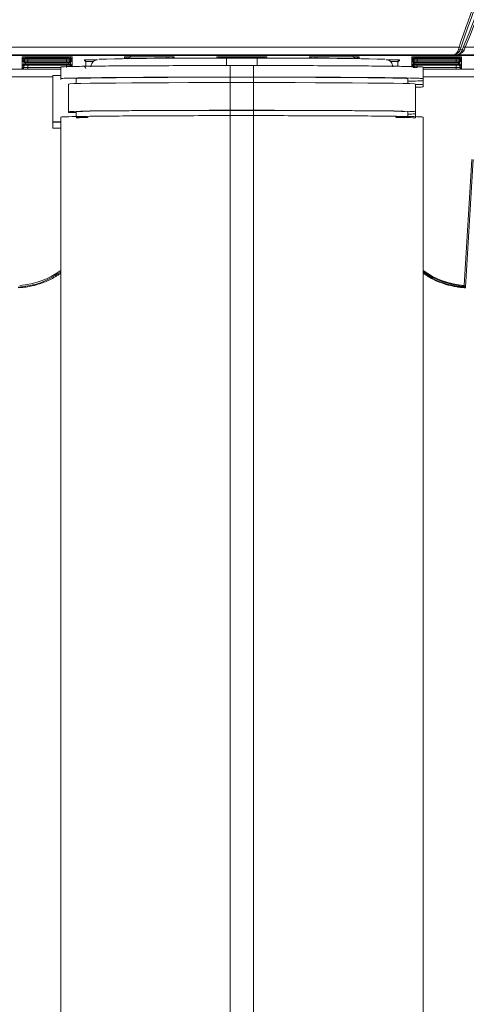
# Model space of a CAD drawing. Header units: millimetres. Extents: x 0 to 2100, y 0 to 1485.
# Tile 24 of 65: x 585 to 643, y 796 to 924. Entities that reach past the tile are written whole.
import ezdxf

# ---------------------------------------------------------------- set-up
doc = ezdxf.new("R2010")
doc.units = ezdxf.units.MM
doc.header["$LTSCALE"] = 5

msp = doc.modelspace()

# ---------------------------------------------------------------- linework, layer by layer
at = {"color": 7, "linetype": 'Continuous', "lineweight": 15}
for p, q in [((641.71, 919.12), (517.46, 919.12)), ((517.5, 920.12), (642.43, 920.12)), ((566.27, 919.12), (636.27, 919.12)), ((642.35, 919.8), (642.43, 920.12)), ((642.66, 920.04), (642.43, 920.12)), ((642.66, 920.04), (642.58, 919.8)), ((642.85, 919.74), (643.02, 920.18)), ((643.24, 920.1), (643.08, 919.74)), ((558.77, 919.04), (669.76, 919.04)), ((636.27, 919.05), (566.27, 919.05)), ((585.79, 918.86), (585.82, 918.87)), ((585.79, 918.62), (585.79, 918.86)), ((585.79, 918.62), (585.79, 918.62)), ((585.79, 918.54), (585.79, 918.62)), ((585.79, 918.54), (585.79, 918.54)), ((585.79, 918.49), (585.79, 918.54)), ((585.79, 918.49), (585.79, 918.49)), ((585.79, 918.32), (585.79, 918.49)), ((585.79, 918.32), (585.79, 918.32)), ((585.79, 918.27), (585.79, 918.32)), ((585.79, 918.27), (585.79, 918.27)), ((585.79, 918.19), (585.79, 918.27)), ((585.79, 918.19), (585.79, 918.19)), ((585.79, 917.82), (585.79, 918.19)), ((585.79, 917.82), (585.79, 917.82)), ((585.79, 917.73), (585.79, 917.82)), ((585.99, 918.82), (585.99, 918.73)), ((585.99, 918.69), (585.99, 918.68)), ((585.99, 918.68), (585.99, 918.52)), ((585.99, 918.47), (585.99, 918.47)), ((585.99, 918.47), (585.99, 918.38)), ((585.99, 918.02), (585.99, 918.01)), ((585.99, 918.01), (585.99, 917.93)), ((585.99, 917.88), (585.99, 917.88)), ((585.99, 917.88), (585.99, 917.71)), ((586.19, 918.67), (586.19, 918.58)), ((586.19, 918.21), (586.19, 918.13)), ((586.19, 918.08), (586.19, 917.91)), ((586.19, 917.86), (586.19, 917.78)), ((586.49, 918.87), (591.54, 918.87)), ((586.5, 918.71), (591.54, 918.71)), ((591.54, 918.66), (586.5, 918.66)), ((586.5, 918.58), (591.54, 918.58)), ((586.5, 918.21), (586.5, 918.41)), ((586.5, 918.41), (591.54, 918.41)), ((591.54, 918.21), (586.5, 918.21)), ((586.5, 918.13), (591.54, 918.13)), ((591.54, 918.08), (586.5, 918.08)), ((586.5, 917.91), (591.54, 917.91)), ((591.54, 917.86), (586.5, 917.86)), ((591.54, 918.21), (591.54, 918.41)), ((591.84, 918.58), (591.84, 918.67)), ((591.84, 918.13), (591.84, 918.21)), ((591.84, 917.91), (591.84, 918.08)), ((591.84, 917.78), (591.84, 917.86)), ((592.04, 918.73), (592.04, 918.82)), ((592.04, 918.68), (592.04, 918.69)), ((592.04, 918.52), (592.04, 918.68)), ((592.04, 918.47), (592.04, 918.47)), ((592.04, 918.38), (592.04, 918.47)), ((592.04, 918.01), (592.04, 918.02)), ((592.04, 917.93), (592.04, 918.01)), ((592.04, 917.88), (592.04, 917.88)), ((592.04, 917.71), (592.04, 917.88)), ((592.24, 918.86), (592.24, 918.62)), ((592.24, 918.62), (592.24, 918.54)), ((592.24, 918.62), (592.24, 918.62)), ((592.24, 918.54), (592.24, 918.54)), ((592.24, 918.54), (592.24, 918.49)), ((592.24, 918.49), (592.24, 918.32)), ((592.24, 918.49), (592.24, 918.49)), ((592.24, 918.32), (592.24, 918.27)), ((592.24, 918.32), (592.24, 918.32)), ((592.24, 918.27), (592.24, 918.19)), ((592.24, 918.27), (592.24, 918.27)), ((592.24, 918.19), (592.24, 917.82)), ((592.24, 918.19), (592.24, 918.19)), ((592.24, 917.82), (592.24, 917.73)), ((592.24, 917.82), (592.24, 917.82)), ((593.84, 918.36), (593.84, 918.45)), ((594.04, 918.25), (594.04, 918.16)), ((594.04, 918.16), (594.05, 917.63)), ((599.04, 918.86), (599.07, 918.87)), ((599.24, 918.82), (599.24, 918.73)), ((599.74, 918.87), (604.79, 918.87)), ((605.29, 918.73), (605.29, 918.82)), ((611.04, 918.86), (611.07, 918.87)), ((611.24, 918.82), (611.24, 918.74)), ((611.74, 918.87), (616.79, 918.87)), ((611.74, 918.73), (616.79, 918.73)), ((612.27, 918.68), (612.27, 917.74)), ((612.27, 918.68), (616.27, 918.68)), ((616.27, 917.74), (616.27, 918.68)), ((617.29, 918.74), (617.29, 918.82)), ((623.24, 918.82), (623.24, 918.73)), ((623.74, 918.87), (628.79, 918.87)), ((629.29, 918.73), (629.29, 918.82)), ((634.49, 917.63), (634.5, 918.16)), ((634.5, 918.16), (634.5, 918.25)), ((634.7, 918.45), (634.7, 918.36)), ((636.29, 918.86), (636.32, 918.87)), ((636.29, 918.62), (636.29, 918.86)), ((636.29, 918.62), (636.29, 918.62)), ((636.29, 918.54), (636.29, 918.62)), ((636.29, 918.54), (636.29, 918.54)), ((636.29, 918.49), (636.29, 918.54)), ((636.29, 918.49), (636.29, 918.49)), ((636.29, 918.32), (636.29, 918.49)), ((636.29, 918.32), (636.29, 918.32)), ((636.29, 918.27), (636.29, 918.32)), ((636.29, 918.27), (636.29, 918.27)), ((636.29, 918.19), (636.29, 918.27)), ((636.29, 918.19), (636.29, 918.19)), ((636.29, 917.82), (636.29, 918.19)), ((636.29, 917.82), (636.29, 917.82)), ((636.29, 917.73), (636.29, 917.82)), ((636.49, 918.82), (636.49, 918.73)), ((636.49, 918.69), (636.49, 918.68)), ((636.49, 918.68), (636.49, 918.52)), ((636.49, 918.47), (636.49, 918.47)), ((636.49, 918.47), (636.49, 918.38)), ((636.49, 918.02), (636.49, 918.01)), ((636.49, 918.01), (636.49, 917.93)), ((636.49, 917.88), (636.49, 917.71)), ((636.5, 918.42), (636.5, 918.42)), ((636.69, 918.67), (636.69, 918.58)), ((636.69, 918.21), (636.69, 918.13)), ((636.69, 918.08), (636.69, 917.91)), ((636.69, 917.86), (636.69, 917.78)), ((636.99, 918.87), (642.04, 918.87)), ((637, 918.71), (642.04, 918.71)), ((642.04, 918.66), (637, 918.66)), ((637, 918.58), (642.04, 918.58)), ((637, 918.21), (637, 918.41)), ((637, 918.41), (642.04, 918.41)), ((642.04, 918.21), (637, 918.21)), ((637, 918.13), (642.04, 918.13)), ((642.04, 918.08), (637, 918.08)), ((637, 917.91), (642.04, 917.91)), ((642.04, 917.86), (637, 917.86)), ((642.04, 918.21), (642.04, 918.41)), ((642.34, 918.58), (642.34, 918.67)), ((642.34, 918.13), (642.34, 918.21)), ((642.34, 917.91), (642.34, 918.08)), ((642.34, 917.78), (642.34, 917.86)), ((642.54, 918.73), (642.54, 918.82)), ((642.54, 918.68), (642.54, 918.69)), ((642.54, 918.52), (642.54, 918.68)), ((642.54, 918.47), (642.54, 918.47)), ((642.54, 918.38), (642.54, 918.47)), ((642.54, 918.01), (642.54, 918.02)), ((642.54, 917.93), (642.54, 918.01)), ((642.54, 917.88), (642.54, 917.88)), ((642.54, 917.71), (642.54, 917.88)), ((642.74, 918.86), (642.74, 918.62)), ((642.74, 918.62), (642.74, 918.54)), ((642.74, 918.62), (642.74, 918.62)), ((642.74, 918.54), (642.74, 918.54)), ((642.74, 918.54), (642.74, 918.49)), ((642.74, 918.49), (642.74, 918.32)), ((642.74, 918.49), (642.74, 918.49)), ((642.74, 918.32), (642.74, 918.27)), ((642.74, 918.32), (642.74, 918.32)), ((642.74, 918.27), (642.74, 918.19)), ((642.74, 918.27), (642.74, 918.27)), ((642.74, 918.19), (642.74, 917.82)), ((642.74, 918.19), (642.74, 918.19)), ((642.74, 917.82), (642.74, 917.73)), ((642.74, 917.82), (642.74, 917.82)), ((585.79, 917.73), (585.79, 917.73)), ((585.79, 917.68), (585.79, 917.73)), ((585.79, 917.68), (585.79, 917.68)), ((585.79, 917.52), (585.79, 917.68)), ((585.79, 917.52), (585.79, 917.52)), ((585.79, 917.47), (585.79, 917.52)), ((585.79, 917.47), (585.79, 917.47)), ((585.79, 917.38), (585.79, 917.47)), ((585.79, 917.38), (585.79, 917.38)), ((585.79, 917.28), (585.79, 917.38)), ((585.99, 917.67), (585.99, 917.67)), ((585.99, 917.67), (585.99, 917.58)), ((586.49, 917.27), (586.49, 917.47)), ((586.5, 917.78), (591.54, 917.78)), ((590.77, 917.53), (590.77, 917.33)), ((590.77, 917.33), (590.77, 916.03)), ((592.24, 917.73), (592.24, 917.68)), ((592.24, 917.73), (592.24, 917.73)), ((592.24, 917.68), (592.24, 917.68)), ((592.24, 917.52), (592.24, 917.52)), ((616.27, 917.74), (612.27, 917.74)), ((612.77, 917.73), (612.77, 916.23)), ((615.77, 917.73), (612.77, 917.73)), ((615.77, 917.73), (615.77, 916.23)), ((636.29, 917.73), (636.29, 917.73)), ((636.29, 917.68), (636.29, 917.73)), ((636.29, 917.68), (636.29, 917.68)), ((636.29, 917.52), (636.29, 917.52)), ((636.29, 917.47), (636.29, 917.47)), ((637, 917.78), (642.04, 917.78)), ((637.77, 917.53), (637.77, 917.33)), ((637.77, 917.33), (637.77, 916.03)), ((642.04, 917.27), (642.04, 917.47)), ((642.54, 917.67), (642.54, 917.67)), ((642.54, 917.58), (642.54, 917.67)), ((642.74, 917.73), (642.74, 917.68)), ((642.74, 917.73), (642.74, 917.73)), ((642.74, 917.68), (642.74, 917.52)), ((642.74, 917.68), (642.74, 917.68)), ((642.74, 917.52), (642.74, 917.47)), ((642.74, 917.52), (642.74, 917.52)), ((642.74, 917.47), (642.74, 917.38)), ((642.74, 917.47), (642.74, 917.47)), ((642.74, 917.38), (642.74, 917.28)), ((642.74, 917.38), (642.74, 917.38)), ((589.77, 910.42), (589.77, 916.42)), ((589.77, 916.42), (590.77, 916.42)), ((590.77, 915.92), (590.77, 916.03)), ((591.77, 911.73), (591.77, 915.33)), ((592.77, 915.39), (592.77, 916.03)), ((612.77, 916.23), (615.77, 916.23)), ((612.77, 916.21), (615.77, 916.21)), ((612.77, 911.92), (612.77, 915.52)), ((612.77, 915.52), (615.77, 915.52)), ((615.77, 911.92), (615.77, 915.52)), ((635.77, 915.39), (635.77, 916.03)), ((636.77, 911.73), (636.77, 915.33)), ((637.77, 916.03), (637.77, 915.77)), ((637.77, 915.77), (637.77, 915.23)), ((637.77, 915.23), (637.77, 914.97)), ((591.77, 911.62), (591.77, 911.73)), ((592.77, 911.62), (591.77, 911.62)), ((592.77, 911.03), (592.77, 911.73)), ((612.77, 911.92), (615.77, 911.92)), ((612.77, 911.91), (615.77, 911.91)), ((635.77, 911.03), (635.77, 911.73)), ((636.77, 911.73), (636.77, 911.47)), ((636.77, 910.93), (636.77, 911.47)), ((589.77, 910.42), (590.77, 910.42)), ((589.77, 910.39), (589.77, 910.42)), ((589.77, 909.62), (589.77, 910.39)), ((590.77, 910.39), (589.77, 910.39)), ((590.77, 911.03), (590.77, 792.54)), ((612.77, 911.23), (612.77, 792.73)), ((612.77, 911.23), (615.77, 911.23)), ((615.77, 911.23), (615.77, 792.73)), ((637.77, 911.03), (637.77, 792.54)), ((589.77, 909.62), (590.77, 909.62)), ((589.77, 909.58), (589.77, 909.62)), ((590.77, 909.58), (589.77, 909.58)), ((643.08, 889.18), (644.08, 905.54)), ((644.28, 905.53), (643.27, 888.97)), ((643.26, 888.88), (643.27, 888.97)), ((643.27, 888.97), (643.27, 888.97))]:
    msp.add_line(p, q, dxfattribs=at)
at = {"color": 8, "linetype": 'Continuous', "lineweight": 15}
for p, q in [((636.27, 919.05), (636.27, 919.12)), ((640.52, 919.03), (527.26, 919.03)), ((585.99, 918.87), (585.99, 918.82)), ((585.99, 918.73), (585.99, 918.69)), ((585.99, 918.52), (585.99, 918.47)), ((585.99, 918.38), (585.99, 918.02)), ((585.99, 917.93), (585.99, 917.88)), ((586, 918.42), (586, 918.42)), ((586.19, 918.87), (586.19, 918.71)), ((586.5, 918.66), (586.5, 918.71)), ((586.5, 918.58), (586.5, 918.41)), ((586.5, 918.08), (586.5, 918.13)), ((586.5, 917.86), (586.5, 917.91)), ((591.54, 918.66), (591.54, 918.71)), ((591.54, 918.41), (591.54, 918.58)), ((591.54, 918.08), (591.54, 918.13)), ((591.54, 917.86), (591.54, 917.91)), ((591.84, 918.71), (591.84, 918.87)), ((592.04, 918.82), (592.04, 918.87)), ((592.04, 918.69), (592.04, 918.73)), ((592.04, 918.47), (592.04, 918.52)), ((592.04, 918.42), (592.04, 918.42)), ((592.04, 918.02), (592.04, 918.38)), ((592.04, 917.88), (592.04, 917.93)), ((592.22, 918.87), (592.24, 918.86)), ((594.05, 917.63), (594.04, 918.25)), ((599.04, 918.63), (599.04, 918.86)), ((599.24, 918.87), (599.24, 918.82)), ((599.24, 918.69), (599.25, 918.74)), ((599.24, 918.73), (599.24, 918.69)), ((599.75, 918.87), (599.75, 918.79)), ((604.58, 918.69), (604.79, 918.69)), ((604.79, 918.69), (604.79, 918.87)), ((604.79, 918.67), (604.79, 918.69)), ((605.29, 918.82), (605.29, 918.87)), ((605.29, 918.74), (605.29, 918.69)), ((605.29, 918.73), (605.29, 918.73)), ((605.49, 918.86), (605.47, 918.87)), ((605.49, 918.86), (605.49, 918.67)), ((611.04, 918.68), (611.04, 918.86)), ((611.24, 918.87), (611.24, 918.82)), ((611.74, 918.73), (611.74, 918.87)), ((611.74, 918.73), (611.74, 918.68)), ((616.79, 918.73), (616.79, 918.87)), ((616.79, 918.73), (616.79, 918.68)), ((617.29, 918.82), (617.29, 918.87)), ((617.47, 918.87), (617.49, 918.86)), ((617.49, 918.86), (617.49, 918.68)), ((623.07, 918.87), (623.04, 918.86)), ((623.04, 918.67), (623.04, 918.86)), ((623.24, 918.87), (623.24, 918.82)), ((623.24, 918.69), (623.25, 918.74)), ((623.24, 918.73), (623.24, 918.73)), ((623.75, 918.87), (623.74, 918.69)), ((623.74, 918.69), (623.74, 918.67)), ((623.74, 918.69), (623.96, 918.69)), ((628.79, 918.79), (628.79, 918.87)), ((629.29, 918.82), (629.29, 918.87)), ((629.29, 918.74), (629.29, 918.69)), ((629.29, 918.69), (629.29, 918.73)), ((629.47, 918.87), (629.49, 918.86)), ((629.49, 918.86), (629.49, 918.63)), ((634.5, 918.25), (634.49, 917.63)), ((636.49, 918.87), (636.49, 918.82)), ((636.49, 918.73), (636.49, 918.69)), ((636.49, 918.52), (636.49, 918.47)), ((636.49, 918.38), (636.49, 918.02)), ((636.49, 917.93), (636.49, 917.88)), ((636.69, 918.87), (636.69, 918.71)), ((637, 918.66), (637, 918.71)), ((637, 918.58), (637, 918.41)), ((637, 918.08), (637, 918.13)), ((637, 917.86), (637, 917.91)), ((642.04, 918.66), (642.04, 918.71)), ((642.04, 918.41), (642.04, 918.58)), ((642.04, 918.08), (642.04, 918.13)), ((642.04, 917.86), (642.04, 917.91)), ((642.34, 918.71), (642.34, 918.87)), ((642.54, 918.82), (642.54, 918.87)), ((642.54, 918.69), (642.54, 918.73)), ((642.54, 918.47), (642.54, 918.52)), ((642.54, 918.42), (642.54, 918.42)), ((642.54, 918.02), (642.54, 918.38)), ((642.54, 917.88), (642.54, 917.93)), ((642.72, 918.87), (642.74, 918.86)), ((575.27, 917.24), (590.77, 917.24)), ((585.99, 917.71), (585.99, 917.67)), ((585.99, 917.48), (586, 917.6)), ((585.99, 917.58), (585.99, 917.48)), ((586.5, 917.78), (586.49, 917.47)), ((586.49, 917.47), (590.77, 917.47)), ((590.77, 917.27), (586.49, 917.27)), ((591.54, 917.47), (591.54, 917.78)), ((592.04, 917.67), (592.04, 917.71)), ((592.24, 917.52), (592.24, 917.51)), ((636.49, 917.71), (636.49, 917.67)), ((636.49, 917.48), (636.5, 917.58)), ((637, 917.78), (636.99, 917.47)), ((637.77, 917.47), (642.04, 917.47)), ((642.04, 917.27), (637.77, 917.27)), ((637.77, 917.24), (653.27, 917.24)), ((642.04, 917.47), (642.04, 917.78)), ((642.54, 917.67), (642.54, 917.71)), ((642.54, 917.6), (642.54, 917.48)), ((642.54, 917.48), (642.54, 917.58)), ((589.77, 916.25), (575.27, 916.25)), ((612.77, 915.52), (612.77, 916.21)), ((615.77, 915.52), (615.77, 916.21)), ((652.27, 916.25), (637.77, 916.25)), ((612.77, 911.23), (612.77, 911.91)), ((615.77, 911.23), (615.77, 911.91))]:
    msp.add_line(p, q, dxfattribs=at)
at = {"color": 7, "linetype": 'Continuous', "lineweight": 15, "flags": 128}
for points in [[(643.02, 920.18), (643.03, 920.18), (643.05, 920.17), (643.07, 920.17), (643.1, 920.15), (643.13, 920.14), (643.16, 920.13), (643.2, 920.11), (643.24, 920.1)], [(617.29, 918.74), (617.3, 918.7), (617.3, 918.68)], [(591.77, 915.33), (591.95, 915.36), (592.48, 915.38), (593.37, 915.4), (594.58, 915.43), (596.11, 915.45), (597.92, 915.46), (599.99, 915.48), (602.27, 915.49), (604.73, 915.5), (607.33, 915.51), (610.03, 915.52), (612.77, 915.52)], [(615.77, 915.52), (618.51, 915.52), (621.2, 915.51), (623.81, 915.5), (626.27, 915.49), (628.55, 915.48), (630.62, 915.46), (632.43, 915.45), (633.96, 915.43), (635.17, 915.4), (636.05, 915.38), (636.59, 915.36), (636.77, 915.33)], [(591.77, 911.73), (591.95, 911.76), (592.48, 911.78), (593.37, 911.8), (594.58, 911.83), (596.11, 911.85), (597.92, 911.86), (599.99, 911.88), (602.27, 911.89), (604.73, 911.9), (607.33, 911.91), (610.03, 911.92), (612.77, 911.92)], [(592.77, 911.73), (592.97, 911.76), (593.58, 911.78), (594.58, 911.81), (595.94, 911.83), (597.65, 911.85), (599.67, 911.87), (601.96, 911.88), (604.46, 911.89), (607.13, 911.9), (609.92, 911.91), (612.77, 911.91)], [(615.77, 911.92), (618.51, 911.92), (621.2, 911.91), (623.81, 911.9), (626.27, 911.89), (628.55, 911.88), (630.62, 911.86), (632.43, 911.85), (633.96, 911.83), (635.17, 911.8), (636.05, 911.78), (636.59, 911.76), (636.77, 911.73)], [(615.77, 911.91), (618.62, 911.91), (621.4, 911.9), (624.08, 911.89), (626.58, 911.88), (628.87, 911.87), (630.88, 911.85), (632.59, 911.83), (633.96, 911.81), (634.96, 911.78), (635.41, 911.77)], [(592.77, 910.99), (593.37, 911), (594.35, 911.02)], [(634.27, 911), (634.96, 910.98), (635.41, 910.96)]]:
    msp.add_lwpolyline(points, dxfattribs=at)
at = {"color": 8, "linetype": 'Continuous', "lineweight": 15, "flags": 128}
for points in [[(586, 918.87), (586, 918.86), (585.99, 918.82)], [(592.04, 918.82), (592.04, 918.86), (592.04, 918.87)], [(599.23, 918.63), (599.24, 918.65), (599.24, 918.69)], [(599.24, 918.82), (599.25, 918.86), (599.25, 918.87)], [(605.29, 918.87), (605.29, 918.86), (605.29, 918.82)], [(605.3, 918.67), (605.3, 918.69), (605.29, 918.73)], [(605.3, 918.67), (605.3, 918.69), (605.29, 918.73)], [(605.3, 918.67), (605.3, 918.69), (605.29, 918.73)], [(611.24, 918.82), (611.25, 918.86), (611.25, 918.87)], [(611.24, 918.68), (611.24, 918.7), (611.24, 918.74)], [(617.29, 918.87), (617.29, 918.86), (617.29, 918.82)], [(623.24, 918.73), (623.24, 918.69), (623.23, 918.67)], [(623.24, 918.73), (623.24, 918.69), (623.23, 918.67)], [(623.24, 918.82), (623.25, 918.86), (623.25, 918.87)], [(623.24, 918.73), (623.24, 918.69), (623.24, 918.67)], [(629.29, 918.87), (629.29, 918.86), (629.29, 918.82)], [(629.29, 918.69), (629.3, 918.65), (629.3, 918.63)], [(636.5, 918.87), (636.5, 918.86), (636.49, 918.82)], [(642.54, 918.82), (642.54, 918.86), (642.54, 918.87)]]:
    msp.add_lwpolyline(points, dxfattribs=at)
at = {"color": 7, "linetype": 'Continuous', "lineweight": 15}
for centre, radius, start, end in [((642.47, 920.05), 0.275, 245.3839, 293.7221), ((642.96, 919.51), 0.253, 63.5211, 115.5835), ((585.79, 918.82), 0.2, 269.9989, 359.4989), ((585.79, 918.82), 0.2, 269.9989, 359.1684), ((585.79, 918.74), 0.2, 269.9989, 359.1684), ((585.79, 918.74), 0.2, 269.9989, 359.4989), ((585.79, 918.69), 0.2, 269.9989, 359.4989), ((585.79, 918.69), 0.2, 269.9989, 359.1684), ((585.79, 918.52), 0.2, 269.9989, 359.1684), ((585.79, 918.52), 0.2, 269.9989, 359.4989), ((585.79, 918.47), 0.2, 269.9989, 359.4989), ((585.79, 918.47), 0.2, 269.9989, 359.1684), ((585.79, 918.39), 0.2, 269.9989, 359.1684), ((585.79, 918.39), 0.2, 269.9989, 359.4989), ((585.79, 918.02), 0.2, 269.9989, 359.4989), ((585.79, 918.02), 0.2, 269.9989, 359.1684), ((585.79, 917.93), 0.2, 269.9989, 359.1684), ((585.79, 917.93), 0.2, 269.9989, 359.4989), ((585.79, 917.88), 0.2, 269.9989, 359.4989), ((585.79, 917.88), 0.2, 269.9989, 359.1684), ((586.19, 918.73), 0.2, 136.8394, 179.1693), ((586.19, 918.51), 0.2, 89.9989, 179.1684), ((586.19, 918.47), 0.2, 89.9989, 179.1684), ((586.19, 918.38), 0.2, 89.9989, 179.1684), ((586.19, 918.01), 0.2, 89.9989, 179.1684), ((586.19, 917.93), 0.2, 89.9989, 179.1684), ((586.19, 917.88), 0.2, 89.9989, 179.1684), ((586.19, 917.71), 0.2, 89.9989, 179.1684), ((586.19, 917.66), 0.2, 89.9989, 179.1684), ((591.72, 898.81), 20.06, 88.5002, 90.4999), ((591.84, 918.51), 0.2, 0.8316, 90.0011), ((591.84, 918.47), 0.2, 0.8316, 90.0011), ((591.84, 918.38), 0.2, 0.8316, 90.0011), ((591.84, 918.01), 0.2, 0.8316, 90.0011), ((591.84, 917.93), 0.2, 0.8316, 90.0011), ((591.84, 917.88), 0.2, 0.8316, 90.0011), ((591.84, 917.71), 0.2, 0.8316, 90.0011), ((591.84, 917.66), 0.2, 0.8316, 90.0011), ((591.84, 918.73), 0.2, 0.8307, 43.1606), ((592.24, 918.82), 0.2, 180.5011, 270.0011), ((592.24, 918.82), 0.2, 180.8316, 270.0011), ((592.24, 918.74), 0.2, 180.8316, 270.0011), ((592.24, 918.74), 0.2, 180.5011, 270.0011), ((592.24, 918.69), 0.2, 180.5011, 270.0011), ((592.24, 918.69), 0.2, 180.8316, 270.0011), ((592.24, 918.52), 0.2, 180.8316, 270.0011), ((592.24, 918.52), 0.2, 180.5011, 270.0011), ((592.24, 918.47), 0.2, 180.5011, 270.0011), ((592.24, 918.47), 0.2, 180.8316, 270.0011), ((592.24, 918.39), 0.2, 180.8316, 270.0011), ((592.24, 918.39), 0.2, 180.5011, 270.0011), ((592.24, 918.02), 0.2, 180.5011, 270.0011), ((592.24, 918.02), 0.2, 180.8316, 270.0011), ((592.24, 917.93), 0.2, 180.8316, 270.0011), ((592.24, 917.93), 0.2, 180.5011, 270.0011), ((592.24, 917.88), 0.2, 180.5011, 270.0011), ((592.24, 917.88), 0.2, 180.8316, 270.0011), ((593.84, 918.25), 0.2, 0.5011, 90.001), ((593.84, 918.16), 0.2, 0.5011, 90.001), ((608.2, 421.56), 497.14, 89.5311, 91.4413), ((599.44, 918.73), 0.2, 136.0171, 179.1692), ((604.97, 898.81), 20.06, 88.5002, 90.4999), ((605.09, 918.73), 0.2, 0.8308, 43.9829), ((620.35, 424.12), 494.58, 88.5521, 90.4723), ((616.97, 898.81), 20.06, 88.5002, 90.4999), ((623.44, 918.73), 0.2, 136.0171, 179.1692), ((628.97, 898.81), 20.06, 88.5002, 90.4999), ((629.09, 918.73), 0.2, 0.8308, 43.9829), ((634.7, 918.25), 0.2, 89.999, 179.4989), ((634.7, 918.16), 0.2, 89.999, 179.4989), ((636.29, 918.82), 0.2, 269.9989, 359.4989), ((636.29, 918.82), 0.2, 269.9989, 359.1684), ((636.29, 918.74), 0.2, 269.9989, 359.1684), ((636.29, 918.74), 0.2, 269.9989, 359.4989), ((636.29, 918.69), 0.2, 269.9989, 359.4989), ((636.29, 918.69), 0.2, 269.9989, 359.1684), ((636.29, 918.52), 0.2, 269.9989, 359.1684), ((636.29, 918.52), 0.2, 269.9989, 359.4989), ((636.29, 918.47), 0.2, 269.9989, 359.4989), ((636.29, 918.47), 0.2, 269.9989, 359.1684), ((636.29, 918.39), 0.2, 269.9989, 359.1684), ((636.29, 918.39), 0.2, 269.9989, 359.4989), ((636.29, 918.02), 0.2, 269.9989, 359.4989), ((636.29, 918.02), 0.2, 269.9989, 359.1684), ((636.29, 917.93), 0.2, 269.9989, 359.1684), ((636.29, 917.93), 0.2, 269.9989, 359.4989), ((636.29, 917.88), 0.2, 269.9989, 359.4989), ((636.29, 917.88), 0.2, 269.9989, 359.1684), ((636.69, 918.73), 0.2, 136.8394, 179.1693), ((636.69, 918.51), 0.2, 89.9989, 179.1684), ((636.69, 918.47), 0.2, 89.9989, 179.1684), ((636.69, 918.38), 0.2, 89.9989, 179.1684), ((636.69, 918.01), 0.2, 89.9989, 179.1684), ((636.69, 917.93), 0.2, 89.9989, 179.1684), ((636.69, 917.88), 0.2, 89.9989, 179.1684), ((636.69, 917.71), 0.2, 89.9989, 179.1684), ((636.69, 917.66), 0.2, 89.9989, 179.1684), ((642.22, 898.81), 20.06, 88.5002, 90.4999), ((642.34, 918.51), 0.2, 0.8316, 90.0011), ((642.34, 918.47), 0.2, 0.8316, 90.0011), ((642.34, 918.38), 0.2, 0.8316, 90.0011), ((642.34, 918.01), 0.2, 0.8316, 90.0011), ((642.34, 917.93), 0.2, 0.8316, 90.0011), ((642.34, 917.88), 0.2, 0.8316, 90.0011), ((642.34, 917.71), 0.2, 0.8316, 90.0011), ((642.34, 917.66), 0.2, 0.8316, 90.0011), ((642.34, 918.73), 0.2, 0.8307, 43.1606), ((642.74, 918.82), 0.2, 180.5011, 270.0011), ((642.74, 918.82), 0.2, 180.8316, 270.0011), ((642.74, 918.74), 0.2, 180.8316, 270.0011), ((642.74, 918.74), 0.2, 180.5011, 270.0011), ((642.74, 918.69), 0.2, 180.5011, 270.0011), ((642.74, 918.69), 0.2, 180.8316, 270.0011), ((642.74, 918.52), 0.2, 180.8316, 270.0011), ((642.74, 918.52), 0.2, 180.5011, 270.0011), ((642.74, 918.47), 0.2, 180.5011, 270.0011), ((642.74, 918.47), 0.2, 180.8316, 270.0011), ((642.74, 918.39), 0.2, 180.8316, 270.0011), ((642.74, 918.39), 0.2, 180.5011, 270.0011), ((642.74, 918.02), 0.2, 180.5011, 270.0011), ((642.74, 918.02), 0.2, 180.8316, 270.0011), ((642.74, 917.93), 0.2, 180.8316, 270.0011), ((642.74, 917.93), 0.2, 180.5011, 270.0011), ((642.74, 917.88), 0.2, 180.5011, 270.0011), ((642.74, 917.88), 0.2, 180.8316, 270.0011), ((585.79, 917.72), 0.2, 269.9989, 359.1684), ((585.79, 917.72), 0.2, 269.9989, 359.4989), ((585.79, 917.67), 0.2, 269.9989, 359.4989), ((585.79, 917.67), 0.2, 269.9989, 359.1684), ((585.79, 917.58), 0.2, 269.9989, 359.1684), ((585.79, 917.58), 0.2, 269.9989, 359.4989), ((585.79, 917.48), 0.2, 269.9989, 359.4989), ((586.19, 917.58), 0.2, 89.9989, 179.1684), ((591.84, 917.58), 0.2, 0.8316, 90.0011), ((593.83, 917.36), 0.2, 0.5011, 90.001), ((636.69, 917.58), 0.2, 89.9989, 179.1684), ((642.34, 917.58), 0.2, 0.8316, 90.0011), ((642.74, 917.72), 0.2, 180.8316, 270.0011), ((642.74, 917.72), 0.2, 180.5011, 270.0011), ((642.74, 917.67), 0.2, 180.5011, 270.0011), ((642.74, 917.67), 0.2, 180.8316, 270.0011), ((642.74, 917.58), 0.2, 180.8316, 270.0011), ((642.74, 917.58), 0.2, 180.5011, 270.0011), ((642.74, 917.48), 0.2, 180.5011, 270.0011), ((635.74, 920.96), 9.54, 270.1899, 276.2065), ((594.17, 896.3), 14.69, 89.6029, 95.46), ((634.44, 880.5), 30.52, 85.6238, 90.4669), ((643.77, 899.35), 10.29, 234.3308, 267.2557)]:
    msp.add_arc(centre, radius, start, end, dxfattribs=at)
at = {"color": 8, "linetype": 'Continuous', "lineweight": 15}
for centre, radius, start, end in [((586.19, 918.68), 0.2, 110.0967, 179.1686), ((591.84, 918.68), 0.2, 0.8312, 69.9036), ((599.04, 918.82), 0.2, 283.5574, 359.4993), ((599.04, 918.82), 0.2, 284.0839, 359.1688), ((599.04, 918.74), 0.2, 327.3108, 359.1694), ((599.04, 918.74), 0.2, 327.4542, 359.4999), ((605.49, 918.82), 0.2, 180.5003, 228.8946), ((605.49, 918.82), 0.2, 180.8308, 228.7134), ((611.04, 918.82), 0.2, 316.4278, 359.4998), ((611.04, 918.82), 0.2, 316.5932, 359.1693), ((611.44, 918.73), 0.2, 137.1393, 179.1693), ((617.09, 918.73), 0.2, 0.8307, 42.8607), ((617.49, 918.82), 0.2, 180.5002, 223.5722), ((617.49, 918.82), 0.2, 180.8307, 223.4068), ((623.04, 918.82), 0.2, 311.1054, 359.4997), ((623.04, 918.82), 0.2, 311.2867, 359.1691), ((629.49, 918.82), 0.2, 180.5009, 256.4423), ((629.49, 918.82), 0.2, 180.8315, 255.9159), ((629.49, 918.74), 0.2, 180.8306, 212.6892), ((629.49, 918.74), 0.2, 180.5001, 212.5458), ((636.69, 918.68), 0.2, 110.0967, 179.1686), ((642.34, 918.68), 0.2, 0.8312, 69.9036), ((584.77, 899.35), 10.19, 273.8613, 306.0626), ((643.77, 899.35), 10.19, 233.9374, 266.1387)]:
    msp.add_arc(centre, radius, start, end, dxfattribs=at)
at = {"color": 7, "linetype": 'Continuous', "lineweight": 15}
for centre, major_axis, ratio, start_param, end_param in [((636.27, 919.08), (4.32, 0), 0.008727, 0.474277, 1.570796), ((586.49, 918.86), (0.7, 0), 0.008727, 1.570872, 3.141593), ((586.5, 918.42), (0.5, 0.002), 0.012216, 3.14152, 4.71224), ((586.5, 918.71), (0.7, 0), 0.008727, 1.570872, 2.019234), ((586.5, 918.67), (0.7, 0), 0.008727, 4.263952, 4.712313), ((586.5, 918.58), (0.7, 0), 0.008727, 1.570872, 2.019234), ((586.5, 918.22), (0.7, 0), 0.008727, 4.263952, 4.712313), ((586.5, 918.12), (0.7, 0), 0.008727, 1.570872, 2.019234), ((586.5, 918.08), (0.7, 0), 0.008727, 4.263952, 4.712313), ((586.5, 917.91), (0.7, 0), 0.008727, 1.570872, 2.019234), ((586.5, 917.87), (0.7, 0), 0.008727, 4.263952, 4.712313), ((591.54, 918.71), (0.7, 0), 0.008727, 1.122359, 1.57072), ((591.54, 918.67), (0.7, 0), 0.008727, 4.712465, 5.160826), ((591.54, 918.58), (0.7, 0), 0.008727, 1.122359, 1.57072), ((591.54, 918.42), (0.5, -0.002), 0.012216, 4.712538, 6.283258), ((591.54, 918.22), (0.7, 0), 0.008727, 4.712465, 5.160826), ((591.54, 918.12), (0.7, 0), 0.008727, 1.122359, 1.57072), ((591.54, 918.08), (0.7, 0), 0.008727, 4.712465, 5.160826), ((591.54, 917.91), (0.7, 0), 0.008727, 1.122359, 1.57072), ((591.54, 917.87), (0.7, 0), 0.008727, 4.712465, 5.160826), ((595.54, 918.45), (1.7, 0), 0.008727, 1.570872, 3.141517), ((599.74, 918.86), (0.7, 0), 0.008727, 1.570872, 3.141593), ((599.07, 919.53), (0, -1), 0.999962, 0.359106, 0.925222), ((604.94, 919.03), (0, -0.5), 0.999962, 5.042313, 5.475385), ((604.79, 918.69), (0.5, -0.002), 0.012216, 4.712538, 6.283258), ((605.3, 918.33), (-0.003, 0.4), 0.000076, 0.008726, 0.619591), ((611.74, 918.86), (0.7, 0), 0.008727, 1.570872, 3.141593), ((623.74, 918.86), (0.7, 0), 0.008727, 1.570872, 3.141593), ((623.24, 918.33), (0.003, 0.4), 0.000076, 5.663594, 6.274459), ((623.74, 918.69), (0.5, 0.002), 0.012216, 3.14152, 4.71224), ((623.59, 919.03), (0, 0.5), 0.999962, 3.949392, 4.382465), ((629.47, 919.53), (0, 1), 0.999962, 2.216371, 2.785349), ((633, 918.45), (1.7, 0), 0.008727, 0.000076, 1.57072), ((636.27, 919.08), (4.32, 0), 0.008727, 4.712389, 5.787586), ((636.99, 918.86), (0.7, 0), 0.008727, 1.570872, 3.141593), ((637, 918.42), (0.5, 0.002), 0.012216, 3.14152, 4.71224), ((637, 918.71), (0.7, 0), 0.008727, 1.570872, 2.019234), ((637, 918.67), (0.7, 0), 0.008727, 4.263952, 4.712313), ((637, 918.58), (0.7, 0), 0.008727, 1.570872, 2.019234), ((637, 918.22), (0.7, 0), 0.008727, 4.263952, 4.712313), ((637, 918.12), (0.7, 0), 0.008727, 1.570872, 2.019234), ((637, 918.08), (0.7, 0), 0.008727, 4.263952, 4.712313), ((637, 917.91), (0.7, 0), 0.008727, 1.570872, 2.019234), ((637, 917.87), (0.7, 0), 0.008727, 4.263952, 4.712313), ((642.04, 918.71), (0.7, 0), 0.008727, 1.122359, 1.57072), ((642.04, 918.67), (0.7, 0), 0.008727, 4.712465, 5.160826), ((642.04, 918.58), (0.7, 0), 0.008727, 1.122359, 1.57072), ((642.04, 918.42), (0.5, -0.002), 0.012216, 4.712538, 6.283258), ((642.04, 918.22), (0.7, 0), 0.008727, 4.712465, 5.160826), ((642.04, 918.12), (0.7, 0), 0.008727, 1.122359, 1.57072), ((642.04, 918.08), (0.7, 0), 0.008727, 4.712465, 5.160826), ((642.04, 917.91), (0.7, 0), 0.008727, 1.122359, 1.57072), ((642.04, 917.87), (0.7, 0), 0.008727, 4.712465, 5.160826), ((586.49, 917.28), (0.7, 0), 0.008727, 3.141593, 4.712313), ((586.49, 917.48), (0.5, 0.002), 0.012216, 3.14152, 4.71224), ((586.5, 917.77), (0.7, 0), 0.008727, 1.570872, 2.019234), ((591.54, 917.77), (0.7, 0), 0.008727, 1.122359, 1.57072), ((636.99, 917.48), (0.5, 0.002), 0.012216, 3.14152, 4.71224), ((637, 917.77), (0.7, 0), 0.008727, 1.570872, 2.019234), ((642.04, 917.77), (0.7, 0), 0.008727, 1.122359, 1.57072), ((642.04, 917.48), (0.5, -0.002), 0.012216, 4.712538, 6.283258), ((642.04, 917.28), (0.7, 0), 0.008727, 4.712465, 6.283185)]:
    msp.add_ellipse(centre, major_axis=major_axis, ratio=ratio, start_param=start_param, end_param=end_param, dxfattribs=at)
at = {"color": 8, "linetype": 'Continuous', "lineweight": 15}
for centre, major_axis, ratio, start_param, end_param in [((636.27, 919.08), (4.32, 0), 0.008727, 5.787586, 6.757462), ((595.54, 918.25), (1.5, 0), 0.00989, 1.937956, 3.141538), ((599.74, 918.69), (0.5, 0.002), 0.012216, 3.14152, 4.426316), ((628.79, 918.69), (0.5, -0.002), 0.012216, 4.998462, 6.283258), ((633, 918.25), (1.5, 0), 0.00989, 0.000054, 1.200097), ((595.53, 917.65), (1.7, 0), 0.008727, 2.638531, 3.141517), ((633, 917.65), (1.7, 0), 0.008727, 0.000076, 0.503062)]:
    msp.add_ellipse(centre, major_axis=major_axis, ratio=ratio, start_param=start_param, end_param=end_param, dxfattribs=at)
at = {"color": 7, "linetype": 'Continuous', "lineweight": 15}
for points, knots in [([(642.43, 920.12), (644.01, 924.63), (647.17, 933.65), (651.9, 947.75), (656.93, 963.9), (661.16, 979.48), (664.35, 993.94), (666.47, 1005.95), (667.97, 1018.27), (668.72, 1030.32), (668.65, 1041.84), (667.84, 1053.03), (666.26, 1064.38), (663.99, 1076.23), (661.13, 1088.32), (657.21, 1103.03), (653.06, 1117.47), (649.21, 1131.24), (645.83, 1144.07), (642.92, 1156.6), (640.56, 1170.13), (639.12, 1182.6), (638.59, 1195.95), (638.99, 1209.39), (640.12, 1222.17), (641.76, 1234.26), (643.79, 1245.95), (646.25, 1257.83), (649.17, 1270.27), (653.62, 1287.61), (657.34, 1300.87), (659.85, 1309.79)], [0, 0, 0, 0, 0.035939, 0.071882, 0.111814, 0.163228, 0.193226, 0.223219, 0.254871, 0.286518, 0.314, 0.341483, 0.370814, 0.400152, 0.432205, 0.464263, 0.514624, 0.545272, 0.571762, 0.614427, 0.641999, 0.675058, 0.708721, 0.742432, 0.77612, 0.805162, 0.834207, 0.865331, 0.896457, 0.930272, 1, 1, 1, 1]), ([(660.08, 1309.73), (658.07, 1302.58), (654.05, 1288.29), (648.88, 1268.53), (644.99, 1251.3), (642.26, 1236.63), (640.36, 1223.21), (639.17, 1210.12), (638.72, 1197.4), (639.1, 1184.61), (640.43, 1171.77), (642.6, 1158.85), (645.49, 1145.89), (648.85, 1132.93), (652.79, 1118.8), (656.83, 1104.71), (660.66, 1090.58), (663.75, 1077.86), (666.24, 1065.26), (667.84, 1053.95), (668.64, 1043.74), (668.86, 1034.41), (668.54, 1024.83), (667.7, 1014.66), (666.31, 1004.19), (664.35, 993.25), (661.44, 980.03), (657.33, 964.59), (653.04, 950.7), (648.17, 935.84), (645.02, 926.82), (642.66, 920.04)], [0, 0, 0, 0, 0.055816, 0.111645, 0.153638, 0.188689, 0.223802, 0.255562, 0.287528, 0.319487, 0.351717, 0.384542, 0.417982, 0.451574, 0.485181, 0.528367, 0.561827, 0.595282, 0.626826, 0.658362, 0.681116, 0.703868, 0.728527, 0.753188, 0.780573, 0.807961, 0.836726, 0.882377, 0.928106, 0.946058, 1, 1, 1, 1]), ([(643.02, 920.18), (646.55, 929.07), (652.4, 943.82), (659.89, 964.71), (664.76, 980.28), (668.2, 993.36), (670.51, 1003.83), (672.26, 1013.99), (673.46, 1023.94), (674.12, 1033.48), (674.2, 1042.85), (673.71, 1052.42), (672.6, 1062.35), (670.82, 1073.11), (668.44, 1084.31), (664.28, 1100.93), (659.32, 1118.11), (654.27, 1136.04), (650.82, 1149.26), (647.96, 1162.05), (645.79, 1174.48), (644.38, 1187.08), (643.77, 1199.84), (643.92, 1211.62), (644.53, 1222.41), (645.71, 1235.41), (647.72, 1250.03), (650.6, 1266.24), (654.58, 1285.71), (657.98, 1300.22), (660.24, 1309.9)], [0, 0, 0, 0, 0.071779, 0.119206, 0.166705, 0.194277, 0.220791, 0.247302, 0.27168, 0.296055, 0.31905, 0.342045, 0.36804, 0.39404, 0.424008, 0.45398, 0.522747, 0.558325, 0.593914, 0.625365, 0.656809, 0.688664, 0.720518, 0.752705, 0.777172, 0.801639, 0.850763, 0.888029, 0.925322, 1, 1, 1, 1]), ([(660.48, 1309.84), (658.21, 1300.18), (654.8, 1285.69), (650.79, 1266.23), (648.01, 1250.71), (645.93, 1236), (644.61, 1222.13), (644.02, 1210.72), (643.94, 1200.01), (644.3, 1190.36), (645.32, 1178.8), (647.36, 1165.36), (650.52, 1150.9), (653.96, 1137.64), (658.46, 1121.47), (663.13, 1105.36), (667.39, 1089.14), (670.19, 1076.87), (672.45, 1064.44), (673.77, 1053.23), (674.3, 1043.3), (674.26, 1034.71), (673.74, 1025.7), (672.71, 1016.31), (671.04, 1005.8), (668.68, 994.62), (665.04, 980.62), (660.07, 964.66), (652.6, 943.75), (646.76, 928.98), (643.24, 920.1)], [0, 0, 0, 0, 0.074561, 0.111866, 0.149194, 0.193044, 0.223421, 0.253795, 0.278842, 0.303887, 0.326283, 0.366009, 0.405911, 0.437412, 0.468926, 0.531966, 0.563413, 0.594886, 0.626516, 0.658256, 0.67963, 0.70119, 0.722752, 0.747426, 0.772101, 0.802675, 0.833253, 0.880687, 0.928212, 1, 1, 1, 1]), ([(640.06, 919.1), (640.15, 919.1), (640.38, 919.1), (640.5, 919.09), (640.51, 919.09), (640.52, 919.09)], [0, 0, 0, 0, 0.346202, 0.839769, 1, 1, 1, 1]), ([(641.71, 919.12), (641.71, 919.12), (641.72, 919.12), (641.73, 919.12), (641.76, 919.12), (641.79, 919.13), (641.9, 919.16), (642.06, 919.25), (642.25, 919.49), (642.32, 919.7), (642.35, 919.8)], [0, 0, 0, 0, 0.004563, 0.014687, 0.043182, 0.128349, 0.132369, 0.481357, 0.761607, 1, 1, 1, 1]), ([(642.58, 919.8), (642.54, 919.7), (642.45, 919.49), (642.19, 919.25), (641.97, 919.16), (641.82, 919.13), (641.78, 919.12), (641.73, 919.12), (641.72, 919.12), (641.71, 919.12), (641.71, 919.12)], [0, 0, 0, 0, 0.238393, 0.518646, 0.867797, 0.871652, 0.956816, 0.985312, 0.995437, 1, 1, 1, 1]), ([(642.04, 919.1), (642.03, 919.1), (641.95, 919.1), (641.84, 919.11), (641.74, 919.12), (641.71, 919.12)], [0, 0, 0, 0, 0.153705, 0.734943, 1, 1, 1, 1]), ([(642.04, 919.1), (642.05, 919.1), (642.07, 919.1), (642.21, 919.11), (642.45, 919.19), (642.71, 919.41), (642.81, 919.64), (642.85, 919.74)], [0, 0, 0, 0, 0.0044639, 0.0777339, 0.4678106, 0.7658812, 1, 1, 1, 1]), ([(643.08, 919.74), (643.02, 919.64), (642.89, 919.41), (642.56, 919.19), (642.26, 919.11), (642.08, 919.1), (642.05, 919.1), (642.04, 919.1)], [0, 0, 0, 0, 0.234113, 0.532189, 0.922267, 0.995536, 1, 1, 1, 1]), ([(707.95, 919.06), (707.29, 919.06), (702.06, 919.06), (692.23, 919.07), (676.89, 919.09), (660.16, 919.09), (648.02, 919.1), (642.04, 919.1)], [0, 0, 0, 0, 0.030121, 0.239728, 0.449335, 0.728679, 1, 1, 1, 1]), ([(642.58, 919.8), (642.63, 919.79), (642.72, 919.77), (642.81, 919.75), (642.85, 919.74)], [0, 0, 0, 0, 0.548443, 1, 1, 1, 1]), ([(643.24, 920.1), (648.84, 920.09), (660.6, 920.08), (677.27, 920.07), (693.27, 920.06), (703.07, 920.06), (707.97, 920.06)], [0, 0, 0, 0, 0.258322, 0.54334, 0.771558, 1, 1, 1, 1]), ([(585.99, 918.02), (585.99, 918.03), (585.99, 918.05), (586, 918.17), (586, 918.31), (586, 918.39), (586, 918.41), (586, 918.42)], [0, 0, 0, 0, 0.2171826, 0.5530263, 0.8769859, 0.9944494, 1, 1, 1, 1]), ([(586, 918.42), (586, 918.41), (586, 918.4), (586.01, 918.36), (586.06, 918.3), (586.14, 918.23), (586.18, 918.22), (586.19, 918.21)], [0, 0, 0, 0, 0.006601, 0.146171, 0.501239, 0.799231, 1, 1, 1, 1]), ([(591.84, 918.21), (591.86, 918.22), (591.9, 918.23), (591.98, 918.3), (592.03, 918.36), (592.04, 918.4), (592.04, 918.41), (592.04, 918.42)], [0, 0, 0, 0, 0.200769, 0.498761, 0.853829, 0.993399, 1, 1, 1, 1]), ([(592.04, 918.42), (592.04, 918.41), (592.04, 918.39), (592.04, 918.31), (592.04, 918.17), (592.04, 918.05), (592.04, 918.03), (592.04, 918.02)], [0, 0, 0, 0, 0.0055506, 0.1230141, 0.4469737, 0.7828174, 1, 1, 1, 1]), ([(595.41, 918.5), (595.41, 918.5), (595.39, 918.5), (595.27, 918.45), (595.08, 918.34), (594.86, 918.13), (594.72, 917.85), (594.7, 917.64), (594.69, 917.54)], [0, 0, 0, 0, 0.01808, 0.162248, 0.331966, 0.550425, 0.794838, 1, 1, 1, 1]), ([(611.24, 918.74), (611.25, 918.74), (611.25, 918.73), (611.29, 918.73), (611.38, 918.73), (611.5, 918.73), (611.63, 918.73), (611.71, 918.73), (611.74, 918.73)], [0, 0, 0, 0, 0.100993, 0.315482, 0.499944, 0.664383, 0.878882, 1, 1, 1, 1]), ([(616.79, 918.73), (616.82, 918.73), (616.9, 918.73), (617.03, 918.73), (617.15, 918.73), (617.24, 918.73), (617.29, 918.73), (617.29, 918.74), (617.29, 918.74)], [0, 0, 0, 0, 0.100993, 0.315482, 0.499944, 0.664383, 0.878882, 1, 1, 1, 1]), ([(633.85, 917.54), (633.83, 917.66), (633.81, 917.89), (633.65, 918.16), (633.47, 918.33), (633.3, 918.44), (633.2, 918.48), (633.17, 918.49), (633.17, 918.49)], [0, 0, 0, 0, 0.281698, 0.50709, 0.697093, 0.859781, 0.995473, 1, 1, 1, 1]), ([(636.49, 918.02), (636.49, 918.03), (636.49, 918.05), (636.5, 918.17), (636.5, 918.31), (636.5, 918.39), (636.5, 918.41), (636.5, 918.42)], [0, 0, 0, 0, 0.217183, 0.553026, 0.876986, 0.994449, 1, 1, 1, 1]), ([(636.5, 918.42), (636.5, 918.41), (636.5, 918.4), (636.51, 918.36), (636.56, 918.3), (636.64, 918.23), (636.68, 918.22), (636.69, 918.21)], [0, 0, 0, 0, 0.006601, 0.146171, 0.501239, 0.799231, 1, 1, 1, 1]), ([(642.34, 918.21), (642.36, 918.22), (642.4, 918.23), (642.48, 918.3), (642.53, 918.36), (642.54, 918.4), (642.54, 918.41), (642.54, 918.42)], [0, 0, 0, 0, 0.200769, 0.498761, 0.853829, 0.993399, 1, 1, 1, 1]), ([(642.54, 918.42), (642.54, 918.41), (642.54, 918.39), (642.54, 918.31), (642.54, 918.17), (642.54, 918.05), (642.54, 918.03), (642.54, 918.02)], [0, 0, 0, 0, 0.005551, 0.123014, 0.446974, 0.782817, 1, 1, 1, 1]), ([(612.77, 917.73), (611.26, 917.73), (608.15, 917.72), (603.56, 917.71), (599.26, 917.69), (595.55, 917.66), (592.78, 917.62), (591.07, 917.58), (590.87, 917.55), (590.77, 917.53)], [0, 0, 0, 0, 0.131017, 0.270531, 0.415795, 0.563268, 0.715883, 0.862537, 1, 1, 1, 1]), ([(637.77, 917.53), (637.68, 917.55), (637.49, 917.57), (635.94, 917.61), (633.38, 917.65), (629.79, 917.68), (625.41, 917.71), (620.62, 917.72), (617.35, 917.73), (615.77, 917.73)], [0, 0, 0, 0, 0.131017, 0.270531, 0.415795, 0.563268, 0.715883, 0.862537, 1, 1, 1, 1]), ([(590.77, 916.03), (590.86, 916.05), (591.05, 916.07), (592.6, 916.11), (595.15, 916.15), (598.75, 916.18), (603.12, 916.21), (607.91, 916.22), (611.19, 916.23), (612.77, 916.23)], [0, 0, 0, 0, 0.131017, 0.270531, 0.415795, 0.563268, 0.715883, 0.862537, 1, 1, 1, 1]), ([(592.77, 916.03), (592.84, 916.05), (592.99, 916.07), (594.18, 916.1), (596.03, 916.13), (598.53, 916.16), (601.57, 916.18), (605.05, 916.2), (608.83, 916.21), (611.45, 916.21), (612.77, 916.21)], [0, 0, 0, 0, 0.124826, 0.249998, 0.37452, 0.499768, 0.624376, 0.749435, 0.87446, 1, 1, 1, 1]), ([(615.77, 916.23), (617.28, 916.23), (620.39, 916.22), (624.97, 916.21), (629.27, 916.19), (632.99, 916.16), (635.75, 916.12), (637.46, 916.08), (637.67, 916.05), (637.77, 916.03)], [0, 0, 0, 0, 0.131017, 0.270531, 0.415795, 0.563268, 0.715883, 0.862537, 1, 1, 1, 1]), ([(615.77, 916.21), (617.08, 916.21), (619.69, 916.21), (623.47, 916.2), (626.95, 916.18), (629.99, 916.16), (632.5, 916.13), (634.35, 916.1), (635.54, 916.07), (635.69, 916.05), (635.77, 916.03)], [0, 0, 0, 0, 0.124826, 0.249998, 0.37452, 0.499768, 0.624376, 0.749435, 0.87446, 1, 1, 1, 1]), ([(637.77, 915.77), (637.66, 915.76), (637.43, 915.73), (636.62, 915.71), (635.78, 915.69), (635.77, 915.69)], [0, 0, 0, 0, 0.47988, 0.990878, 1, 1, 1, 1]), ([(636.77, 915.28), (636.95, 915.28), (637.68, 915.26), (637.73, 915.25), (637.77, 915.23)], [0, 0, 0, 0, 0.24097, 1, 1, 1, 1]), ([(637.77, 914.97), (637.73, 914.96), (637.67, 914.94), (636.96, 914.92), (636.77, 914.92)], [0, 0, 0, 0, 0.723283, 1, 1, 1, 1]), ([(590.77, 911.03), (590.86, 911.05), (591.05, 911.07), (592.6, 911.11), (595.15, 911.15), (598.75, 911.18), (603.12, 911.21), (607.91, 911.22), (611.19, 911.23), (612.77, 911.23)], [0, 0, 0, 0, 0.131017, 0.270531, 0.415795, 0.563268, 0.715883, 0.862537, 1, 1, 1, 1]), ([(615.77, 911.23), (617.28, 911.23), (620.39, 911.22), (624.97, 911.21), (629.27, 911.19), (632.99, 911.16), (635.75, 911.12), (637.46, 911.08), (637.67, 911.05), (637.77, 911.03)], [0, 0, 0, 0, 0.131017, 0.270531, 0.415795, 0.563268, 0.715883, 0.862537, 1, 1, 1, 1]), ([(585.27, 888.88), (585.41, 888.89), (585.81, 888.91), (586.47, 889), (587.13, 889.13), (587.77, 889.3), (588.41, 889.51), (589.17, 889.82), (589.77, 890.13), (590.25, 890.41), (590.55, 890.6), (590.72, 890.72), (590.77, 890.76)], [0, 0, 0, 0, 0.06797, 0.204083, 0.340797, 0.408817, 0.545491, 0.683559, 0.823047, 0.893151, 0.966961, 1, 1, 1, 1]), ([(637.77, 890.76), (637.94, 890.64), (638.35, 890.36), (639.05, 889.98), (639.86, 889.61), (640.63, 889.34), (641.33, 889.15), (641.97, 889.02), (642.61, 888.92), (643.05, 888.89), (643.26, 888.88)], [0, 0, 0, 0, 0.105387, 0.254016, 0.405878, 0.558857, 0.668088, 0.777732, 0.88865, 1, 1, 1, 1]), ([(643.08, 889.18), (643.08, 889.18), (643.1, 889.16), (643.14, 889.11), (643.2, 889.05), (643.24, 889), (643.26, 888.98), (643.27, 888.97), (643.27, 888.97)], [0, 0, 0, 0, 0.007542, 0.221704, 0.505992, 0.711534, 0.855399, 1, 1, 1, 1])]:
    msp.add_open_spline(points, degree=3, knots=knots, dxfattribs=at)
at = {"color": 8, "linetype": 'Continuous', "lineweight": 15}
for points, knots in [([(585.99, 918.69), (585.99, 918.69), (585.99, 918.7), (585.99, 918.73), (585.99, 918.73)], [0, 0, 0, 0, 0.8863573, 1, 1, 1, 1]), ([(585.99, 918.47), (585.99, 918.48), (585.99, 918.49), (585.99, 918.53), (585.99, 918.53)], [0, 0, 0, 0, 0.761751, 1, 1, 1, 1]), ([(585.99, 917.88), (585.99, 917.89), (585.99, 917.9), (585.99, 917.93), (585.99, 917.93)], [0, 0, 0, 0, 0.888751, 1, 1, 1, 1]), ([(586.13, 918.7), (586.13, 918.7), (586.16, 918.68), (586.18, 918.67), (586.19, 918.67)], [0, 0, 0, 0, 0.26124, 1, 1, 1, 1]), ([(586.13, 918.11), (586.13, 918.11), (586.16, 918.09), (586.18, 918.08), (586.19, 918.08)], [0, 0, 0, 0, 0.26124, 1, 1, 1, 1]), ([(586.13, 917.9), (586.13, 917.89), (586.16, 917.87), (586.18, 917.87), (586.19, 917.86)], [0, 0, 0, 0, 0.2612395, 1, 1, 1, 1]), ([(591.84, 918.67), (591.86, 918.67), (591.88, 918.68), (591.9, 918.7), (591.91, 918.7)], [0, 0, 0, 0, 0.7556546, 1, 1, 1, 1]), ([(591.84, 918.08), (591.86, 918.08), (591.88, 918.09), (591.9, 918.11), (591.91, 918.11)], [0, 0, 0, 0, 0.755655, 1, 1, 1, 1]), ([(591.84, 917.86), (591.86, 917.87), (591.88, 917.87), (591.9, 917.89), (591.91, 917.9)], [0, 0, 0, 0, 0.755655, 1, 1, 1, 1]), ([(592.04, 918.73), (592.04, 918.73), (592.04, 918.7), (592.04, 918.69), (592.04, 918.69)], [0, 0, 0, 0, 0.111249, 1, 1, 1, 1]), ([(592.04, 918.52), (592.04, 918.52), (592.04, 918.48), (592.04, 918.48), (592.04, 918.47)], [0, 0, 0, 0, 0.113643, 1, 1, 1, 1]), ([(592.04, 917.93), (592.04, 917.93), (592.04, 917.9), (592.04, 917.89), (592.04, 917.88)], [0, 0, 0, 0, 0.113643, 1, 1, 1, 1]), ([(636.49, 918.69), (636.49, 918.69), (636.49, 918.7), (636.49, 918.73), (636.49, 918.73)], [0, 0, 0, 0, 0.8863573, 1, 1, 1, 1]), ([(636.49, 918.47), (636.49, 918.48), (636.49, 918.49), (636.49, 918.53), (636.49, 918.53)], [0, 0, 0, 0, 0.761751, 1, 1, 1, 1]), ([(636.49, 917.88), (636.49, 917.89), (636.49, 917.9), (636.49, 917.93), (636.49, 917.93)], [0, 0, 0, 0, 0.888751, 1, 1, 1, 1]), ([(636.63, 918.7), (636.63, 918.7), (636.66, 918.68), (636.68, 918.67), (636.69, 918.67)], [0, 0, 0, 0, 0.26124, 1, 1, 1, 1]), ([(636.63, 918.11), (636.63, 918.11), (636.66, 918.09), (636.68, 918.08), (636.69, 918.08)], [0, 0, 0, 0, 0.2612395, 1, 1, 1, 1]), ([(636.63, 917.9), (636.63, 917.89), (636.66, 917.87), (636.68, 917.87), (636.69, 917.86)], [0, 0, 0, 0, 0.26124, 1, 1, 1, 1]), ([(642.34, 918.67), (642.36, 918.67), (642.38, 918.68), (642.4, 918.7), (642.41, 918.7)], [0, 0, 0, 0, 0.755655, 1, 1, 1, 1]), ([(642.34, 918.08), (642.36, 918.08), (642.38, 918.09), (642.4, 918.11), (642.41, 918.11)], [0, 0, 0, 0, 0.755655, 1, 1, 1, 1]), ([(642.34, 917.86), (642.36, 917.87), (642.38, 917.87), (642.4, 917.89), (642.41, 917.9)], [0, 0, 0, 0, 0.7556546, 1, 1, 1, 1]), ([(642.54, 918.73), (642.54, 918.73), (642.54, 918.7), (642.54, 918.69), (642.54, 918.69)], [0, 0, 0, 0, 0.111249, 1, 1, 1, 1]), ([(642.54, 918.52), (642.54, 918.52), (642.54, 918.48), (642.54, 918.48), (642.54, 918.47)], [0, 0, 0, 0, 0.113643, 1, 1, 1, 1]), ([(642.54, 917.93), (642.54, 917.93), (642.54, 917.9), (642.54, 917.89), (642.54, 917.88)], [0, 0, 0, 0, 0.113643, 1, 1, 1, 1]), ([(585.99, 917.67), (585.99, 917.67), (585.99, 917.68), (585.99, 917.71), (585.99, 917.72)], [0, 0, 0, 0, 0.888751, 1, 1, 1, 1]), ([(592.04, 917.72), (592.04, 917.71), (592.04, 917.68), (592.04, 917.67), (592.04, 917.67)], [0, 0, 0, 0, 0.1136427, 1, 1, 1, 1]), ([(636.49, 917.67), (636.49, 917.67), (636.49, 917.68), (636.49, 917.71), (636.49, 917.72)], [0, 0, 0, 0, 0.8887515, 1, 1, 1, 1]), ([(642.54, 917.72), (642.54, 917.71), (642.54, 917.68), (642.54, 917.67), (642.54, 917.67)], [0, 0, 0, 0, 0.113643, 1, 1, 1, 1]), ([(643.27, 888.97), (643.14, 888.98), (642.47, 889.02), (640.76, 889.34), (638.91, 889.92), (637.94, 890.82), (637.77, 890.98)], [0, 0, 0, 0, 0.0671892, 0.3367435, 0.8808938, 1, 1, 1, 1]), ([(590.77, 890.89), (589.79, 890.31), (588.08, 889.28), (586.11, 889.07), (585.27, 888.97)], [0, 0, 0, 0, 0.571809, 1, 1, 1, 1])]:
    msp.add_open_spline(points, degree=3, knots=knots, dxfattribs=at)

doc.saveas('drawing.dxf')
